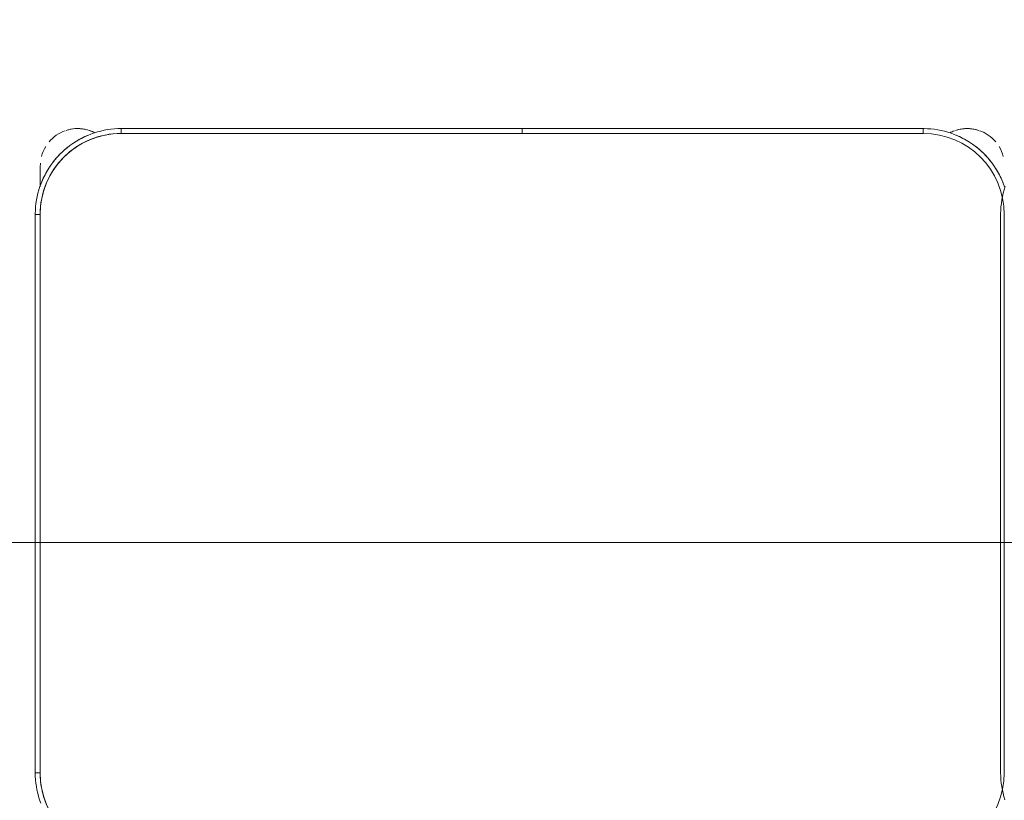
# Model space of a CAD drawing. Header units: metres. Extents: x 1.7 to 42.3, y -72.9 to -47.6.
# Tile 85 of 216: x 8.451 to 9.058, y -62.086 to -61.605. Entities that reach past the tile are written whole.
import ezdxf

# ---------------------------------------------------------------- set-up
doc = ezdxf.new("R2010")
doc.units = ezdxf.units.M
doc.layers.add('2PAV - FRIG_dwg', color=7, linetype='Continuous', lineweight=18, true_color=0x767676)
doc.layers.add('TUB_FRIGO', color=30, linetype='Continuous', lineweight=18, true_color=0xff7f00)
doc.layers.add('I-FURN', color=7, linetype='Continuous', lineweight=18)

# ---------------------------------------------------------------- blocks, each defined once
blk = doc.blocks.new('ConjuntoParaAlunoTamanho6 - CJA06_ConjuntoParaAlunoTamanho6-V24-2PAV - FRIGORÍFICA')
at = {"layer": 'I-FURN', "color": 253, "true_color": 0xaaaaaa}
for p, q in [((0.3, 0.01197), (0.297, 0.01197)), ((0.3, -0.33203), (0.3, 0.01197)), ((0.3, -0.33203), (0.3, 0.01197)), ((0.3, -0.33203), (0.297, -0.33203)), ((0.29687, -0.35394), (0.29687, -0.3492)), ((0.29687, -0.36203), (0.29687, -0.34961)), ((0.29687, -0.36203), (0.29687, -0.35705)), ((-0.247, -0.38503), (-0.247, -0.38203)), ((-0.00005, -0.38203), (-0.00005, -0.38503)), ((0.00005, -0.38503), (0.00005, -0.38203)), ((0.247, -0.38503), (0.247, -0.38203)), ((-0.247, -0.38503), (-0.00005, -0.38503)), ((-0.247, -0.38503), (-0.00005, -0.38503)), ((0.00005, -0.38503), (0.247, -0.38503)), ((0.00005, -0.38503), (0.247, -0.38503))]:
    blk.add_line(p, q, dxfattribs=at)
at = {"layer": 'I-FURN', "color": 253, "true_color": 0xaaaaaa, "flags": 128}
for points in [[(0.3, 0.01197), (0.29996, 0.01409), (0.29983, 0.0162), (0.29962, 0.01831), (0.29932, 0.02041), (0.29894, 0.0225), (0.29848, 0.02456), (0.29794, 0.02661), (0.29731, 0.02864), (0.2966, 0.03064)], [(-0.297, 0.01197), (-0.297, -0.07403), (-0.297, -0.16003), (-0.297, -0.24603), (-0.297, -0.33203)], [(-0.297, -0.33203), (-0.297, -0.24603), (-0.297, -0.16003), (-0.297, -0.07403), (-0.297, 0.01197)], [(0.297, -0.33203), (0.297, -0.24603), (0.297, -0.16003), (0.297, -0.07403), (0.297, 0.01197)], [(0.297, 0.01197), (0.297, -0.07403), (0.297, -0.16003), (0.297, -0.24603), (0.297, -0.33203)], [(0.247, -0.38503), (0.24912, -0.38499), (0.25124, -0.38486), (0.25334, -0.38465), (0.25544, -0.38436), (0.25753, -0.38398), (0.2596, -0.38351), (0.26165, -0.38297), (0.26367, -0.38234), (0.26567, -0.38164), (0.26764, -0.38085), (0.26957, -0.37999), (0.27147, -0.37904), (0.27333, -0.37803), (0.27515, -0.37694), (0.27693, -0.37578), (0.27865, -0.37454), (0.28033, -0.37324), (0.28195, -0.37188), (0.28351, -0.37045), (0.28502, -0.36896), (0.28647, -0.36741), (0.28785, -0.3658), (0.28917, -0.36414), (0.29042, -0.36243), (0.2916, -0.36067), (0.29271, -0.35886), (0.29374, -0.35701), (0.29471, -0.35512), (0.29559, -0.3532), (0.2964, -0.35124), (0.29713, -0.34925), (0.29777, -0.34723), (0.29834, -0.34519), (0.29883, -0.34312), (0.29923, -0.34104), (0.29955, -0.33895), (0.29978, -0.33684), (0.29993, -0.33472), (0.3, -0.33261), (0.3, -0.33203)], [(-0.29731, -0.34871), (-0.2966, -0.3507), (-0.29582, -0.35267), (-0.29495, -0.35461), (-0.29401, -0.35651), (-0.29299, -0.35837), (-0.2919, -0.36019), (-0.29074, -0.36196), (-0.28951, -0.36368), (-0.28821, -0.36536), (-0.28685, -0.36698), (-0.28542, -0.36855), (-0.28393, -0.37005), (-0.28238, -0.3715), (-0.28077, -0.37288), (-0.27911, -0.3742), (-0.2774, -0.37545), (-0.27564, -0.37663), (-0.27383, -0.37774), (-0.27198, -0.37878), (-0.27009, -0.37974), (-0.26816, -0.38062), (-0.2662, -0.38143), (-0.26421, -0.38216), (-0.2622, -0.38281), (-0.26015, -0.38338), (-0.25809, -0.38386), (-0.25601, -0.38426), (-0.25391, -0.38458), (-0.25181, -0.38482), (-0.24969, -0.38497), (-0.24757, -0.38503), (-0.247, -0.38503)], [(0.29687, -0.36203), (0.29687, -0.36201), (0.29687, -0.36197), (0.29687, -0.36191), (0.29687, -0.36181), (0.29687, -0.36169), (0.29687, -0.36154), (0.29687, -0.36137), (0.29687, -0.36117), (0.29687, -0.36094), (0.29687, -0.36069), (0.29687, -0.36041), (0.29687, -0.36011), (0.29687, -0.35978), (0.29687, -0.35943), (0.29687, -0.35906), (0.29687, -0.35866), (0.29687, -0.35825), (0.29687, -0.35781), (0.29687, -0.35735), (0.29687, -0.35687), (0.29687, -0.35638), (0.29687, -0.35586), (0.29687, -0.35533), (0.29687, -0.35478), (0.29687, -0.35421), (0.29687, -0.35363), (0.29687, -0.35304), (0.29687, -0.35244), (0.29687, -0.35182), (0.29687, -0.35119), (0.29687, -0.35055), (0.29687, -0.3499)], [(-0.247, -0.38203), (-0.1235, -0.38203), (0, -0.38203), (0.1235, -0.38203), (0.247, -0.38203)], [(-0.00005, -0.38203), (-0.06179, -0.38203), (-0.12353, -0.38203), (-0.18526, -0.38203), (-0.247, -0.38203)], [(0.247, -0.38203), (0.18526, -0.38203), (0.12352, -0.38203), (0.06179, -0.38203), (0.00005, -0.38203)]]:
    blk.add_lwpolyline(points, dxfattribs=at)
at = {"layer": 'I-FURN', "color": 253, "true_color": 0xaaaaaa}
for centre, radius, start, end in [((-0.247, 0.01197), 0.05, 90, 180), ((-0.247, 0.01197), 0.05, 90, 180), ((0.247, 0.01197), 0.05, 360, 90), ((0.247, 0.01197), 0.05, 0, 90), ((-0.247, -0.33203), 0.05, 180, 270), ((-0.247, -0.33203), 0.05, 180, 270), ((0.247, -0.33203), 0.05, 270, 360), ((0.247, -0.33203), 0.05, 270, 0), ((-0.247, -0.33203), 0.053, 202.5, 212.69993), ((0.247, -0.33203), 0.053, 327.30007, 337.5), ((0.247, -0.33203), 0.053, 327.30007, 337.5), ((0.247, -0.33203), 0.053, 307.1607, 323.14964), ((0.247, -0.33203), 0.053, 307.1607, 323.14964), ((0.27387, -0.36203), 0.023, 355.58784, 360), ((-0.27413, -0.36203), 0.023, 194.46313, 211.29748), ((-0.247, -0.33203), 0.053, 217.1607, 233.14964), ((0.27387, -0.36203), 0.023, 328.70279, 345.53679), ((-0.27413, -0.36203), 0.023, 220.15845, 250.68181), ((-0.247, -0.33203), 0.053, 237.30007, 247.5), ((0.247, -0.33203), 0.053, 292.5, 302.69993), ((0.247, -0.33203), 0.053, 292.5, 302.69993), ((0.27387, -0.36203), 0.023, 289.64716, 320.10645), ((-0.27413, -0.36203), 0.023, 241.29896, 250.59242), ((-0.27413, -0.36203), 0.023, 252, 288), ((-0.27413, -0.36203), 0.023, 255.53308, 284.46692), ((-0.27413, -0.36203), 0.023, 289.64716, 297.85925), ((0.27387, -0.36203), 0.023, 242.37001, 250.98921), ((0.27387, -0.36203), 0.023, 243.53772, 288), ((0.27387, -0.36203), 0.023, 255.53308, 284.46692)]:
    blk.add_arc(centre, radius, start, end, dxfattribs=at)
blk = doc.blocks.new('ConjuntoParaAlunoTamanho6 - CJA06_ConjuntoParaAlunoTamanho6-V25-2PAV - FRIGORÍFICA')
at = {"layer": 'I-FURN', "color": 253, "true_color": 0xaaaaaa}
blk.add_line((0.3, -0.33203), (0.3, 0.01197), dxfattribs=at)
at = {"layer": 'I-FURN', "color": 253, "true_color": 0xaaaaaa, "flags": 128}
for points in [[(0.3, 0.01197), (0.29996, 0.01409), (0.29983, 0.0162), (0.29962, 0.01831), (0.29932, 0.02041), (0.29894, 0.0225), (0.29848, 0.02456), (0.29794, 0.02661), (0.29731, 0.02864)], [(0.29713, -0.34925), (0.29777, -0.34723), (0.29834, -0.34519), (0.29883, -0.34312), (0.29923, -0.34104), (0.29955, -0.33895), (0.29978, -0.33684), (0.29993, -0.33472), (0.3, -0.33261), (0.3, -0.33203)]]:
    blk.add_lwpolyline(points, dxfattribs=at)
blk = doc.blocks.new('4 GRE - ESCOLA DE CINEMA E AUDIOVISUAL CINE REX R07_rvt-1-2PAV - FRIGORÍFICA')
at = {"layer": 'I-FURN', "color": 253, "lineweight": 18, "true_color": 0xaaaaaa, "rotation": 180}
for name, p in [('ConjuntoParaAlunoTamanho6 - CJA06_ConjuntoParaAlunoTamanho6-V24-2PAV - FRIGORÍFICA', (8.7609, -62.05751)), ('ConjuntoParaAlunoTamanho6 - CJA06_ConjuntoParaAlunoTamanho6-V25-2PAV - FRIGORÍFICA', (9.35566, -62.05751))]:
    blk.add_blockref(name, p, dxfattribs=at)
blk = doc.blocks.new('2PAV - FRIG_dwg-1115023-2PAV - FRIGORÍFICA')
at = {"layer": 'TUB_FRIGO', "flags": 128}
blk.add_lwpolyline([(-11.04266, 6.89556), (-11.04266, 0.97243), (-13.45484, 0.97243)], dxfattribs=at)

msp = doc.modelspace()

# ---------------------------------------------------------------- block references
at = {"lineweight": 5}
msp.add_blockref('4 GRE - ESCOLA DE CINEMA E AUDIOVISUAL CINE REX R07_rvt-1-2PAV - FRIGORÍFICA', (0, 0), dxfattribs=at)
at = {"layer": '2PAV - FRIG_dwg', "color": 7}
msp.add_blockref('2PAV - FRIG_dwg-1115023-2PAV - FRIGORÍFICA', (21.555, -62.9), dxfattribs=at)

doc.saveas('drawing.dxf')
